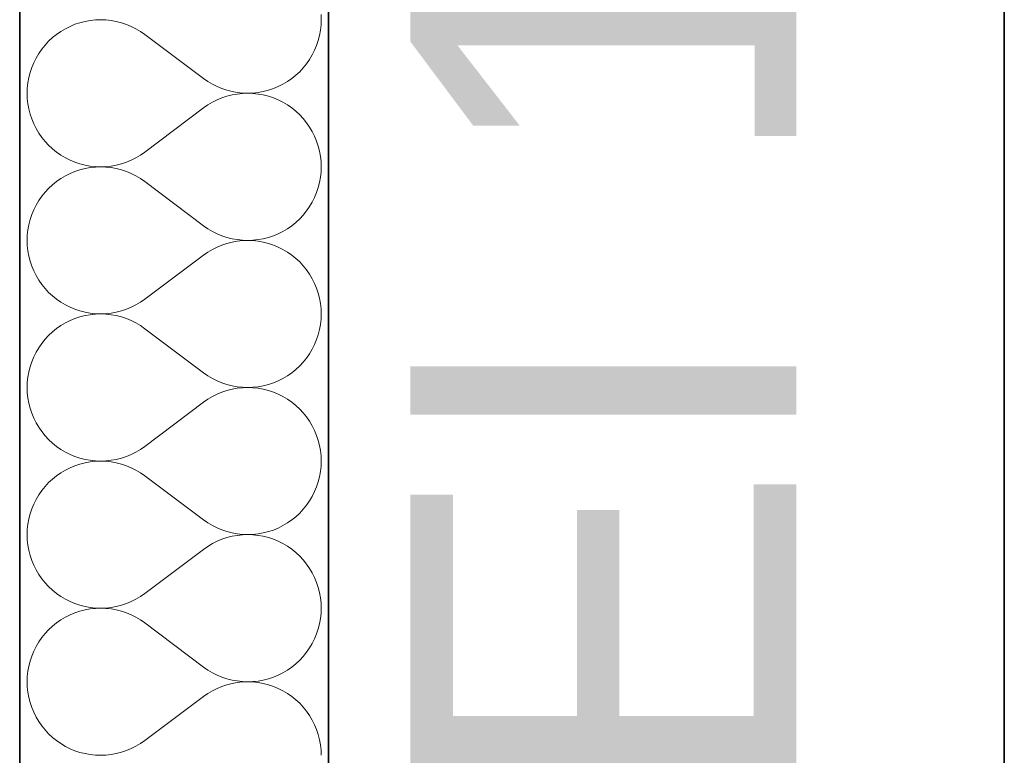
# Model space of a CAD drawing. Header units: millimetres. Extents: x -8078 to 234695, y -4319 to 602442.
# Tile 142 of 152: x 80170 to 80680, y 292676 to 293057. Entities that reach past the tile are written whole.
import ezdxf

# ---------------------------------------------------------------- set-up
doc = ezdxf.new("R2010")
doc.units = ezdxf.units.MM
doc.header["$MEASUREMENT"] = 0
for name, color, linetype in [('#podkład', 252, 'Continuous'), ('- A - ocieplenie', 7, 'Continuous'), ('Konstrukcja - Stropy', 7, 'Continuous'), ('Konstrukcja - Ściany zewnętrzne', 7, 'Continuous'), ('Opisy - Tekst', 7, 'Continuous')]:
    doc.layers.add(name, color=color, linetype=linetype)
doc.styles.add('MtXpl_Helvetica', font='txt', dxfattribs={"height": 0.2})

# ---------------------------------------------------------------- blocks, each defined once
blk = doc.blocks.new('UHYGFFFF')
at = {"layer": '- A - ocieplenie', "color": 252, "linetype": 'Continuous', "lineweight": 35, "ltscale": 100}
for p, q in [((19777.48, 396062.63), (19777.47, 388486.86)), ((19937.47, 388486.86), (19937.48, 396062.63))]:
    blk.add_line(p, q, dxfattribs=at)
at = {"layer": '- A - ocieplenie', "color": 252, "linetype": 'Continuous', "lineweight": 13, "ltscale": 100}
for p, q in [((19813.98, 393575.56), (19811.3, 393575.08)), ((19816.69, 393575.85), (19813.98, 393575.56)), ((19819.41, 393575.94), (19816.69, 393575.85)), ((19822.13, 393575.85), (19819.41, 393575.94)), ((19824.83, 393575.55), (19822.13, 393575.85)), ((19827.51, 393575.07), (19824.83, 393575.55)), ((19933.67, 393575.94), (19933.57, 393578.66)), ((19933.57, 393573.23), (19933.67, 393575.94)), ((19801.14, 393571.29), (19798.8, 393569.91)), ((19803.57, 393572.51), (19801.14, 393571.29)), ((19806.09, 393573.55), (19803.57, 393572.51)), ((19808.67, 393574.41), (19806.09, 393573.55)), ((19811.3, 393575.08), (19808.67, 393574.41)), ((19830.14, 393574.39), (19827.51, 393575.07)), ((19832.72, 393573.53), (19830.14, 393574.39)), ((19835.24, 393572.49), (19832.72, 393573.53)), ((19837.67, 393571.27), (19835.24, 393572.49)), ((19840.01, 393569.88), (19837.67, 393571.27)), ((19932.8, 393567.84), (19933.28, 393570.52)), ((19933.28, 393570.52), (19933.57, 393573.23)), ((19794.44, 393566.65), (19792.45, 393564.8)), ((19796.56, 393568.35), (19794.44, 393566.65)), ((19798.8, 393569.91), (19796.56, 393568.35)), ((19842.24, 393568.33), (19840.01, 393569.88)), ((19872.72, 393545.47), (19842.24, 393568.33)), ((19931.26, 393562.63), (19932.12, 393565.21)), ((19932.12, 393565.21), (19932.8, 393567.84)), ((19788.89, 393560.69), (19787.34, 393558.45)), ((19790.6, 393562.8), (19788.89, 393560.69)), ((19792.45, 393564.8), (19790.6, 393562.8)), ((19929, 393557.68), (19930.22, 393560.11)), ((19930.22, 393560.11), (19931.26, 393562.63)), ((19785.95, 393556.11), (19784.73, 393553.68)), ((19787.34, 393558.45), (19785.95, 393556.11)), ((19926.06, 393553.11), (19927.62, 393555.34)), ((19927.62, 393555.34), (19929, 393557.68)), ((19783.69, 393551.17), (19782.83, 393548.59)), ((19784.73, 393553.68), (19783.69, 393551.17)), ((19922.5, 393549), (19924.36, 393550.99)), ((19924.36, 393550.99), (19926.06, 393553.11)), ((19782.16, 393545.95), (19781.67, 393543.27)), ((19782.83, 393548.59), (19782.16, 393545.95)), ((19872.72, 393545.47), (19874.95, 393543.91)), ((19916.16, 393543.89), (19918.39, 393545.44)), ((19918.39, 393545.44), (19920.51, 393547.15)), ((19920.51, 393547.15), (19922.5, 393549)), ((19781.38, 393540.57), (19781.29, 393537.85)), ((19781.67, 393543.27), (19781.38, 393540.57)), ((19874.95, 393543.91), (19877.29, 393542.52)), ((19877.29, 393542.52), (19879.72, 393541.3)), ((19879.72, 393541.3), (19882.23, 393540.26)), ((19882.23, 393540.26), (19884.81, 393539.4)), ((19906.29, 393539.39), (19908.87, 393540.24)), ((19908.87, 393540.24), (19911.38, 393541.28)), ((19911.38, 393541.28), (19913.82, 393542.5)), ((19913.82, 393542.5), (19916.16, 393543.89)), ((19781.29, 393537.85), (19781.38, 393535.13)), ((19781.38, 393535.13), (19781.67, 393532.43)), ((19879.72, 393534.39), (19877.29, 393533.17)), ((19882.23, 393535.44), (19879.72, 393534.39)), ((19884.81, 393536.3), (19882.23, 393535.44)), ((19884.81, 393539.4), (19887.45, 393538.73)), ((19887.45, 393536.97), (19884.81, 393536.3)), ((19887.45, 393538.73), (19890.12, 393538.24)), ((19890.12, 393537.46), (19887.45, 393536.97)), ((19890.12, 393538.24), (19892.83, 393537.95)), ((19892.83, 393537.75), (19890.12, 393537.46)), ((19892.83, 393537.95), (19895.55, 393537.85)), ((19895.55, 393537.85), (19892.83, 393537.75)), ((19895.55, 393537.85), (19898.27, 393537.94)), ((19898.27, 393537.75), (19895.55, 393537.85)), ((19898.27, 393537.94), (19900.97, 393538.23)), ((19900.97, 393537.46), (19898.27, 393537.75)), ((19900.97, 393538.23), (19903.65, 393538.72)), ((19903.65, 393536.98), (19900.97, 393537.46)), ((19903.65, 393538.72), (19906.29, 393539.39)), ((19906.29, 393536.31), (19903.65, 393536.98)), ((19908.87, 393535.45), (19906.29, 393536.31)), ((19911.38, 393534.41), (19908.87, 393535.45)), ((19913.82, 393533.2), (19911.38, 393534.41)), ((19781.67, 393532.43), (19782.16, 393529.75)), ((19782.16, 393529.75), (19782.83, 393527.11)), ((19872.72, 393530.23), (19842.24, 393507.37)), ((19874.95, 393531.78), (19872.72, 393530.23)), ((19877.29, 393533.17), (19874.95, 393531.78)), ((19916.16, 393531.81), (19913.82, 393533.2)), ((19918.39, 393530.26), (19916.16, 393531.81)), ((19920.51, 393528.55), (19918.39, 393530.26)), ((19782.83, 393527.11), (19783.69, 393524.53)), ((19783.69, 393524.53), (19784.73, 393522.02)), ((19922.5, 393526.7), (19920.51, 393528.55)), ((19924.36, 393524.71), (19922.5, 393526.7)), ((19926.06, 393522.59), (19924.36, 393524.71)), ((19784.73, 393522.02), (19785.95, 393519.59)), ((19785.95, 393519.59), (19787.34, 393517.25)), ((19927.62, 393520.36), (19926.06, 393522.59)), ((19929, 393518.02), (19927.62, 393520.36)), ((19787.34, 393517.25), (19788.89, 393515.01)), ((19788.89, 393515.01), (19790.6, 393512.89)), ((19930.22, 393515.59), (19929, 393518.02)), ((19931.26, 393513.07), (19930.22, 393515.59)), ((19790.6, 393512.89), (19792.45, 393510.9)), ((19792.45, 393510.9), (19794.44, 393509.05)), ((19794.44, 393509.05), (19796.56, 393507.34)), ((19932.12, 393510.49), (19931.26, 393513.07)), ((19932.8, 393507.86), (19932.12, 393510.49)), ((19796.56, 393507.34), (19798.8, 393505.79)), ((19798.8, 393505.79), (19801.14, 393504.41)), ((19801.14, 393504.41), (19803.57, 393503.19)), ((19835.24, 393503.21), (19837.67, 393504.43)), ((19837.67, 393504.43), (19840.01, 393505.82)), ((19840.01, 393505.82), (19842.24, 393507.37)), ((19933.28, 393505.18), (19932.8, 393507.86)), ((19933.57, 393502.47), (19933.28, 393505.18)), ((19803.57, 393503.19), (19806.09, 393502.15)), ((19806.09, 393502.15), (19808.67, 393501.29)), ((19808.67, 393501.29), (19811.3, 393500.62)), ((19811.3, 393498.89), (19808.67, 393498.22)), ((19811.3, 393500.62), (19813.98, 393500.14)), ((19813.98, 393499.37), (19811.3, 393498.89)), ((19813.98, 393500.14), (19816.69, 393499.85)), ((19816.69, 393499.66), (19813.98, 393499.37)), ((19816.69, 393499.85), (19819.41, 393499.75)), ((19819.41, 393499.75), (19816.69, 393499.66)), ((19819.41, 393499.75), (19822.13, 393499.85)), ((19822.13, 393499.66), (19819.41, 393499.75)), ((19822.13, 393499.85), (19824.83, 393500.15)), ((19824.83, 393499.36), (19822.13, 393499.66)), ((19824.83, 393500.15), (19827.51, 393500.63)), ((19827.51, 393498.88), (19824.83, 393499.36)), ((19827.51, 393500.63), (19830.14, 393501.31)), ((19830.14, 393498.2), (19827.51, 393498.88)), ((19830.14, 393501.31), (19832.72, 393502.17)), ((19832.72, 393502.17), (19835.24, 393503.21)), ((19933.67, 393499.75), (19933.57, 393502.47)), ((19933.57, 393497.04), (19933.67, 393499.75)), ((19798.8, 393493.72), (19796.56, 393492.16)), ((19801.14, 393495.1), (19798.8, 393493.72)), ((19803.57, 393496.32), (19801.14, 393495.1)), ((19806.09, 393497.36), (19803.57, 393496.32)), ((19808.67, 393498.22), (19806.09, 393497.36)), ((19832.72, 393497.34), (19830.14, 393498.2)), ((19835.24, 393496.3), (19832.72, 393497.34)), ((19837.67, 393495.08), (19835.24, 393496.3)), ((19840.01, 393493.69), (19837.67, 393495.08)), ((19842.24, 393492.14), (19840.01, 393493.69)), ((19932.8, 393491.65), (19933.28, 393494.33)), ((19933.28, 393494.33), (19933.57, 393497.04)), ((19792.45, 393488.6), (19790.6, 393486.61)), ((19794.44, 393490.46), (19792.45, 393488.6)), ((19796.56, 393492.16), (19794.44, 393490.46)), ((19872.72, 393469.28), (19842.24, 393492.14)), ((19931.26, 393486.44), (19932.12, 393489.02)), ((19932.12, 393489.02), (19932.8, 393491.65)), ((19788.89, 393484.5), (19787.34, 393482.26)), ((19790.6, 393486.61), (19788.89, 393484.5)), ((19929, 393481.49), (19930.22, 393483.92)), ((19930.22, 393483.92), (19931.26, 393486.44)), ((19785.95, 393479.92), (19784.73, 393477.49)), ((19787.34, 393482.26), (19785.95, 393479.92)), ((19926.06, 393476.92), (19927.62, 393479.15)), ((19927.62, 393479.15), (19929, 393481.49)), ((19783.69, 393474.98), (19782.83, 393472.4)), ((19784.73, 393477.49), (19783.69, 393474.98)), ((19922.5, 393472.81), (19924.36, 393474.8)), ((19924.36, 393474.8), (19926.06, 393476.92)), ((19782.16, 393469.76), (19781.67, 393467.08)), ((19782.83, 393472.4), (19782.16, 393469.76)), ((19872.72, 393469.28), (19874.95, 393467.72)), ((19916.16, 393467.7), (19918.39, 393469.25)), ((19918.39, 393469.25), (19920.51, 393470.95)), ((19920.51, 393470.95), (19922.5, 393472.81)), ((19781.38, 393464.38), (19781.29, 393461.66)), ((19781.67, 393467.08), (19781.38, 393464.38)), ((19874.95, 393467.72), (19877.29, 393466.33)), ((19877.29, 393466.33), (19879.72, 393465.11)), ((19879.72, 393465.11), (19882.23, 393464.07)), ((19882.23, 393464.07), (19884.81, 393463.21)), ((19884.81, 393463.21), (19887.45, 393462.54)), ((19903.65, 393462.52), (19906.29, 393463.2)), ((19906.29, 393463.2), (19908.87, 393464.05)), ((19908.87, 393464.05), (19911.38, 393465.09)), ((19911.38, 393465.09), (19913.82, 393466.31)), ((19913.82, 393466.31), (19916.16, 393467.7)), ((19781.29, 393461.66), (19781.38, 393458.94)), ((19781.38, 393458.94), (19781.67, 393456.24)), ((19879.72, 393458.2), (19877.29, 393456.98)), ((19882.23, 393459.25), (19879.72, 393458.2)), ((19884.81, 393460.11), (19882.23, 393459.25)), ((19887.45, 393460.78), (19884.81, 393460.11)), ((19887.45, 393462.54), (19890.12, 393462.05)), ((19890.12, 393461.27), (19887.45, 393460.78)), ((19890.12, 393462.05), (19892.83, 393461.76)), ((19892.83, 393461.56), (19890.12, 393461.27)), ((19892.83, 393461.76), (19895.55, 393461.66)), ((19895.55, 393461.66), (19892.83, 393461.56)), ((19895.55, 393461.66), (19898.27, 393461.75)), ((19898.27, 393461.56), (19895.55, 393461.66)), ((19898.27, 393461.75), (19900.97, 393462.04)), ((19900.97, 393461.27), (19898.27, 393461.56)), ((19900.97, 393462.04), (19903.65, 393462.52)), ((19903.65, 393460.79), (19900.97, 393461.27)), ((19906.29, 393460.12), (19903.65, 393460.79)), ((19908.87, 393459.26), (19906.29, 393460.12)), ((19911.38, 393458.22), (19908.87, 393459.26)), ((19913.82, 393457.01), (19911.38, 393458.22)), ((19781.67, 393456.24), (19782.16, 393453.56)), ((19782.16, 393453.56), (19782.83, 393450.92)), ((19872.72, 393454.04), (19842.24, 393431.18)), ((19874.95, 393455.59), (19872.72, 393454.04)), ((19877.29, 393456.98), (19874.95, 393455.59)), ((19916.16, 393455.62), (19913.82, 393457.01)), ((19918.39, 393454.07), (19916.16, 393455.62)), ((19920.51, 393452.36), (19918.39, 393454.07)), ((19782.83, 393450.92), (19783.69, 393448.34)), ((19783.69, 393448.34), (19784.73, 393445.83)), ((19922.5, 393450.51), (19920.51, 393452.36)), ((19924.36, 393448.52), (19922.5, 393450.51)), ((19926.06, 393446.4), (19924.36, 393448.52)), ((19784.73, 393445.83), (19785.95, 393443.39)), ((19785.95, 393443.39), (19787.34, 393441.06)), ((19927.62, 393444.17), (19926.06, 393446.4)), ((19929, 393441.83), (19927.62, 393444.17)), ((19787.34, 393441.06), (19788.89, 393438.82)), ((19788.89, 393438.82), (19790.6, 393436.7)), ((19930.22, 393439.39), (19929, 393441.83)), ((19931.26, 393436.88), (19930.22, 393439.39)), ((19790.6, 393436.7), (19792.45, 393434.71)), ((19792.45, 393434.71), (19794.44, 393432.86)), ((19794.44, 393432.86), (19796.56, 393431.15)), ((19932.12, 393434.3), (19931.26, 393436.88)), ((19932.8, 393431.66), (19932.12, 393434.3)), ((19796.56, 393431.15), (19798.8, 393429.6)), ((19798.8, 393429.6), (19801.14, 393428.22)), ((19801.14, 393428.22), (19803.57, 393427)), ((19835.24, 393427.02), (19837.67, 393428.24)), ((19837.67, 393428.24), (19840.01, 393429.63)), ((19840.01, 393429.63), (19842.24, 393431.18)), ((19933.28, 393428.99), (19932.8, 393431.66)), ((19933.57, 393426.28), (19933.28, 393428.99)), ((19803.57, 393427), (19806.09, 393425.96)), ((19806.09, 393425.96), (19808.67, 393425.1)), ((19808.67, 393425.1), (19811.3, 393424.43)), ((19811.3, 393422.7), (19808.67, 393422.03)), ((19811.3, 393424.43), (19813.98, 393423.95)), ((19813.98, 393423.18), (19811.3, 393422.7)), ((19813.98, 393423.95), (19816.69, 393423.66)), ((19816.69, 393423.47), (19813.98, 393423.18)), ((19816.69, 393423.66), (19819.41, 393423.56)), ((19819.41, 393423.56), (19816.69, 393423.47)), ((19819.41, 393423.56), (19822.13, 393423.66)), ((19822.13, 393423.46), (19819.41, 393423.56)), ((19822.13, 393423.66), (19824.83, 393423.96)), ((19824.83, 393423.17), (19822.13, 393423.46)), ((19824.83, 393423.96), (19827.51, 393424.44)), ((19827.51, 393422.69), (19824.83, 393423.17)), ((19827.51, 393424.44), (19830.14, 393425.11)), ((19830.14, 393422.01), (19827.51, 393422.69)), ((19830.14, 393425.11), (19832.72, 393425.98)), ((19832.72, 393425.98), (19835.24, 393427.02)), ((19933.67, 393423.56), (19933.57, 393426.28)), ((19933.57, 393420.84), (19933.67, 393423.56)), ((19798.8, 393417.52), (19796.56, 393415.97)), ((19801.14, 393418.91), (19798.8, 393417.52)), ((19803.57, 393420.13), (19801.14, 393418.91)), ((19806.09, 393421.17), (19803.57, 393420.13)), ((19808.67, 393422.03), (19806.09, 393421.17)), ((19832.72, 393421.15), (19830.14, 393422.01)), ((19835.24, 393420.11), (19832.72, 393421.15)), ((19837.67, 393418.89), (19835.24, 393420.11)), ((19840.01, 393417.5), (19837.67, 393418.89)), ((19842.24, 393415.94), (19840.01, 393417.5)), ((19932.8, 393415.46), (19933.28, 393418.14)), ((19933.28, 393418.14), (19933.57, 393420.84)), ((19792.45, 393412.41), (19790.6, 393410.42)), ((19794.44, 393414.27), (19792.45, 393412.41)), ((19796.56, 393415.97), (19794.44, 393414.27)), ((19872.72, 393393.09), (19842.24, 393415.94)), ((19931.26, 393410.25), (19932.12, 393412.83)), ((19932.12, 393412.83), (19932.8, 393415.46)), ((19788.89, 393408.31), (19787.34, 393406.07)), ((19790.6, 393410.42), (19788.89, 393408.31)), ((19929, 393405.3), (19930.22, 393407.73)), ((19930.22, 393407.73), (19931.26, 393410.25)), ((19785.95, 393403.73), (19784.73, 393401.3)), ((19787.34, 393406.07), (19785.95, 393403.73)), ((19926.06, 393400.73), (19927.62, 393402.96)), ((19927.62, 393402.96), (19929, 393405.3)), ((19783.69, 393398.79), (19782.83, 393396.21)), ((19784.73, 393401.3), (19783.69, 393398.79)), ((19920.51, 393394.76), (19922.5, 393396.62)), ((19922.5, 393396.62), (19924.36, 393398.61)), ((19924.36, 393398.61), (19926.06, 393400.73)), ((19782.16, 393393.57), (19781.67, 393390.89)), ((19782.83, 393396.21), (19782.16, 393393.57)), ((19872.72, 393393.09), (19874.95, 393391.53)), ((19874.95, 393391.53), (19877.29, 393390.14)), ((19916.16, 393391.51), (19918.39, 393393.06)), ((19918.39, 393393.06), (19920.51, 393394.76)), ((19781.38, 393388.19), (19781.29, 393385.47)), ((19781.67, 393390.89), (19781.38, 393388.19)), ((19877.29, 393390.14), (19879.72, 393388.92)), ((19879.72, 393388.92), (19882.23, 393387.88)), ((19882.23, 393387.88), (19884.81, 393387.02)), ((19884.81, 393387.02), (19887.45, 393386.34)), ((19903.65, 393386.33), (19906.29, 393387.01)), ((19906.29, 393387.01), (19908.87, 393387.86)), ((19908.87, 393387.86), (19911.38, 393388.9)), ((19911.38, 393388.9), (19913.82, 393390.12)), ((19913.82, 393390.12), (19916.16, 393391.51)), ((19781.29, 393385.47), (19781.38, 393382.75)), ((19781.38, 393382.75), (19781.67, 393380.04)), ((19879.72, 393382.01), (19877.29, 393380.79)), ((19882.23, 393383.06), (19879.72, 393382.01)), ((19884.81, 393383.92), (19882.23, 393383.06)), ((19887.45, 393384.59), (19884.81, 393383.92)), ((19887.45, 393386.34), (19890.12, 393385.86)), ((19890.12, 393385.08), (19887.45, 393384.59)), ((19890.12, 393385.86), (19892.83, 393385.57)), ((19892.83, 393385.37), (19890.12, 393385.08)), ((19892.83, 393385.57), (19895.55, 393385.47)), ((19895.55, 393385.47), (19892.83, 393385.37)), ((19895.55, 393385.47), (19898.27, 393385.56)), ((19898.27, 393385.37), (19895.55, 393385.47)), ((19898.27, 393385.56), (19900.97, 393385.85)), ((19900.97, 393385.08), (19898.27, 393385.37)), ((19900.97, 393385.85), (19903.65, 393386.33)), ((19903.65, 393384.6), (19900.97, 393385.08)), ((19906.29, 393383.93), (19903.65, 393384.6)), ((19908.87, 393383.07), (19906.29, 393383.93)), ((19911.38, 393382.03), (19908.87, 393383.07)), ((19913.82, 393380.82), (19911.38, 393382.03)), ((19781.67, 393380.04), (19782.16, 393377.37)), ((19782.16, 393377.37), (19782.83, 393374.73)), ((19872.72, 393377.85), (19842.24, 393354.99)), ((19874.95, 393379.4), (19872.72, 393377.85)), ((19877.29, 393380.79), (19874.95, 393379.4)), ((19916.16, 393379.43), (19913.82, 393380.82)), ((19918.39, 393377.88), (19916.16, 393379.43)), ((19920.51, 393376.17), (19918.39, 393377.88)), ((19782.83, 393374.73), (19783.69, 393372.15)), ((19783.69, 393372.15), (19784.73, 393369.64)), ((19922.5, 393374.32), (19920.51, 393376.17)), ((19924.36, 393372.33), (19922.5, 393374.32)), ((19926.06, 393370.21), (19924.36, 393372.33)), ((19784.73, 393369.64), (19785.95, 393367.2)), ((19785.95, 393367.2), (19787.34, 393364.87)), ((19927.62, 393367.98), (19926.06, 393370.21)), ((19929, 393365.64), (19927.62, 393367.98)), ((19787.34, 393364.87), (19788.89, 393362.63)), ((19788.89, 393362.63), (19790.6, 393360.51)), ((19930.22, 393363.2), (19929, 393365.64)), ((19931.26, 393360.69), (19930.22, 393363.2)), ((19790.6, 393360.51), (19792.45, 393358.52)), ((19792.45, 393358.52), (19794.44, 393356.67)), ((19794.44, 393356.67), (19796.56, 393354.96)), ((19932.12, 393358.11), (19931.26, 393360.69)), ((19932.8, 393355.47), (19932.12, 393358.11)), ((19796.56, 393354.96), (19798.8, 393353.41)), ((19798.8, 393353.41), (19801.14, 393352.03)), ((19801.14, 393352.03), (19803.57, 393350.81)), ((19803.57, 393350.81), (19806.09, 393349.77)), ((19832.72, 393349.79), (19835.24, 393350.83)), ((19835.24, 393350.83), (19837.67, 393352.05)), ((19837.67, 393352.05), (19840.01, 393353.44)), ((19840.01, 393353.44), (19842.24, 393354.99)), ((19933.28, 393352.8), (19932.8, 393355.47)), ((19933.57, 393350.09), (19933.28, 393352.8)), ((19806.09, 393349.77), (19808.67, 393348.91)), ((19808.67, 393345.84), (19806.09, 393344.98)), ((19808.67, 393348.91), (19811.3, 393348.24)), ((19811.3, 393346.51), (19808.67, 393345.84)), ((19811.3, 393348.24), (19813.98, 393347.76)), ((19813.98, 393346.99), (19811.3, 393346.51)), ((19813.98, 393347.76), (19816.69, 393347.47)), ((19816.69, 393347.28), (19813.98, 393346.99)), ((19816.69, 393347.47), (19819.41, 393347.37)), ((19819.41, 393347.37), (19816.69, 393347.28)), ((19819.41, 393347.37), (19822.13, 393347.47)), ((19822.13, 393347.27), (19819.41, 393347.37)), ((19822.13, 393347.47), (19824.83, 393347.76)), ((19824.83, 393346.98), (19822.13, 393347.27)), ((19824.83, 393347.76), (19827.51, 393348.25)), ((19827.51, 393346.5), (19824.83, 393346.98)), ((19827.51, 393348.25), (19830.14, 393348.92)), ((19830.14, 393345.82), (19827.51, 393346.5)), ((19830.14, 393348.92), (19832.72, 393349.79)), ((19832.72, 393344.96), (19830.14, 393345.82)), ((19933.67, 393347.37), (19933.57, 393350.09)), ((19933.57, 393344.65), (19933.67, 393347.37)), ((19798.8, 393341.33), (19796.56, 393339.78)), ((19801.14, 393342.72), (19798.8, 393341.33)), ((19803.57, 393343.94), (19801.14, 393342.72)), ((19806.09, 393344.98), (19803.57, 393343.94)), ((19835.24, 393343.92), (19832.72, 393344.96)), ((19837.67, 393342.7), (19835.24, 393343.92)), ((19840.01, 393341.31), (19837.67, 393342.7)), ((19842.24, 393339.75), (19840.01, 393341.31)), ((19932.8, 393339.27), (19933.28, 393341.95)), ((19933.28, 393341.95), (19933.57, 393344.65)), ((19792.45, 393336.22), (19790.6, 393334.23)), ((19794.44, 393338.08), (19792.45, 393336.22)), ((19796.56, 393339.78), (19794.44, 393338.08)), ((19872.72, 393316.9), (19842.24, 393339.75)), ((19931.26, 393334.05), (19932.12, 393336.64)), ((19932.12, 393336.64), (19932.8, 393339.27)), ((19788.89, 393332.12), (19787.34, 393329.88)), ((19790.6, 393334.23), (19788.89, 393332.12)), ((19929, 393329.11), (19930.22, 393331.54)), ((19930.22, 393331.54), (19931.26, 393334.05)), ((19785.95, 393327.54), (19784.73, 393325.11)), ((19787.34, 393329.88), (19785.95, 393327.54)), ((19926.06, 393324.54), (19927.62, 393326.77)), ((19927.62, 393326.77), (19929, 393329.11)), ((19783.69, 393322.6), (19782.83, 393320.01)), ((19784.73, 393325.11), (19783.69, 393322.6)), ((19920.51, 393318.57), (19922.5, 393320.43)), ((19922.5, 393320.43), (19924.36, 393322.42)), ((19924.36, 393322.42), (19926.06, 393324.54)), ((19782.16, 393317.38), (19781.67, 393314.7)), ((19782.83, 393320.01), (19782.16, 393317.38)), ((19872.72, 393316.9), (19874.95, 393315.34)), ((19874.95, 393315.34), (19877.29, 393313.95)), ((19913.82, 393313.93), (19916.16, 393315.32)), ((19916.16, 393315.32), (19918.39, 393316.87)), ((19918.39, 393316.87), (19920.51, 393318.57)), ((19781.38, 393312), (19781.29, 393309.28)), ((19781.67, 393314.7), (19781.38, 393312)), ((19877.29, 393313.95), (19879.72, 393312.73)), ((19879.72, 393312.73), (19882.23, 393311.69)), ((19882.23, 393311.69), (19884.81, 393310.83)), ((19884.81, 393310.83), (19887.45, 393310.15)), ((19887.45, 393310.15), (19890.12, 393309.67)), ((19900.97, 393309.66), (19903.65, 393310.14)), ((19903.65, 393310.14), (19906.29, 393310.82)), ((19906.29, 393310.82), (19908.87, 393311.67)), ((19908.87, 393311.67), (19911.38, 393312.71)), ((19911.38, 393312.71), (19913.82, 393313.93)), ((19781.29, 393309.28), (19781.38, 393306.56)), ((19781.38, 393306.56), (19781.67, 393303.85)), ((19879.72, 393305.82), (19877.29, 393304.6)), ((19882.23, 393306.87), (19879.72, 393305.82)), ((19884.81, 393307.73), (19882.23, 393306.87)), ((19887.45, 393308.4), (19884.81, 393307.73)), ((19890.12, 393308.89), (19887.45, 393308.4)), ((19890.12, 393309.67), (19892.83, 393309.38)), ((19892.83, 393309.18), (19890.12, 393308.89)), ((19892.83, 393309.38), (19895.55, 393309.28)), ((19895.55, 393309.28), (19892.83, 393309.18)), ((19895.55, 393309.28), (19898.27, 393309.37)), ((19898.27, 393309.18), (19895.55, 393309.28)), ((19898.27, 393309.37), (19900.97, 393309.66)), ((19900.97, 393308.89), (19898.27, 393309.18)), ((19903.65, 393308.41), (19900.97, 393308.89)), ((19906.29, 393307.74), (19903.65, 393308.41)), ((19908.87, 393306.88), (19906.29, 393307.74)), ((19911.38, 393305.84), (19908.87, 393306.88)), ((19913.82, 393304.63), (19911.38, 393305.84)), ((19781.67, 393303.85), (19782.16, 393301.18)), ((19782.16, 393301.18), (19782.83, 393298.54)), ((19872.72, 393301.66), (19842.24, 393278.8)), ((19874.95, 393303.21), (19872.72, 393301.66)), ((19877.29, 393304.6), (19874.95, 393303.21)), ((19916.16, 393303.24), (19913.82, 393304.63)), ((19918.39, 393301.69), (19916.16, 393303.24)), ((19920.51, 393299.98), (19918.39, 393301.69)), ((19922.5, 393298.13), (19920.51, 393299.98)), ((19782.83, 393298.54), (19783.69, 393295.96)), ((19783.69, 393295.96), (19784.73, 393293.45)), ((19924.36, 393296.14), (19922.5, 393298.13)), ((19926.06, 393294.02), (19924.36, 393296.14)), ((19784.73, 393293.45), (19785.95, 393291.01)), ((19785.95, 393291.01), (19787.34, 393288.67)), ((19927.62, 393291.79), (19926.06, 393294.02)), ((19929, 393289.45), (19927.62, 393291.79)), ((19787.34, 393288.67), (19788.89, 393286.44)), ((19788.89, 393286.44), (19790.6, 393284.32)), ((19930.22, 393287.01), (19929, 393289.45)), ((19931.26, 393284.5), (19930.22, 393287.01)), ((19932.12, 393281.92), (19931.26, 393284.5)), ((19790.6, 393284.32), (19792.45, 393282.33)), ((19792.45, 393282.33), (19794.44, 393280.48)), ((19794.44, 393280.48), (19796.56, 393278.77)), ((19932.8, 393279.28), (19932.12, 393281.92)), ((19796.56, 393278.77), (19798.8, 393277.22)), ((19798.8, 393277.22), (19801.14, 393275.83)), ((19801.14, 393275.83), (19803.57, 393274.62)), ((19803.57, 393274.62), (19806.09, 393273.58)), ((19832.72, 393273.6), (19835.24, 393274.64)), ((19835.24, 393274.64), (19837.67, 393275.86)), ((19837.67, 393275.86), (19840.01, 393277.25)), ((19840.01, 393277.25), (19842.24, 393278.8)), ((19933.28, 393276.61), (19932.8, 393279.28)), ((19933.57, 393273.9), (19933.28, 393276.61)), ((19806.09, 393273.58), (19808.67, 393272.72)), ((19808.67, 393269.65), (19806.09, 393268.79)), ((19808.67, 393272.72), (19811.3, 393272.05)), ((19811.3, 393270.32), (19808.67, 393269.65)), ((19811.3, 393272.05), (19813.98, 393271.57)), ((19813.98, 393270.8), (19811.3, 393270.32)), ((19813.98, 393271.57), (19816.69, 393271.28)), ((19816.69, 393271.09), (19813.98, 393270.8)), ((19816.69, 393271.28), (19819.41, 393271.18)), ((19819.41, 393271.18), (19816.69, 393271.09)), ((19819.41, 393271.18), (19822.13, 393271.28)), ((19822.13, 393271.08), (19819.41, 393271.18)), ((19822.13, 393271.28), (19824.83, 393271.57)), ((19824.83, 393270.79), (19822.13, 393271.08)), ((19824.83, 393271.57), (19827.51, 393272.06)), ((19827.51, 393270.31), (19824.83, 393270.79)), ((19827.51, 393272.06), (19830.14, 393272.73)), ((19830.14, 393269.63), (19827.51, 393270.31)), ((19830.14, 393272.73), (19832.72, 393273.6)), ((19832.72, 393268.77), (19830.14, 393269.63)), ((19933.67, 393271.18), (19933.57, 393273.9)), ((19933.57, 393268.46), (19933.67, 393271.18)), ((19798.8, 393265.14), (19796.56, 393263.59)), ((19801.14, 393266.53), (19798.8, 393265.14)), ((19803.57, 393267.75), (19801.14, 393266.53)), ((19806.09, 393268.79), (19803.57, 393267.75)), ((19835.24, 393267.73), (19832.72, 393268.77)), ((19837.67, 393266.51), (19835.24, 393267.73)), ((19840.01, 393265.12), (19837.67, 393266.51)), ((19842.24, 393263.56), (19840.01, 393265.12)), ((19932.8, 393263.08), (19933.28, 393265.76)), ((19933.28, 393265.76), (19933.57, 393268.46)), ((19792.45, 393260.03), (19790.6, 393258.04)), ((19794.44, 393261.89), (19792.45, 393260.03)), ((19796.56, 393263.59), (19794.44, 393261.89)), ((19872.72, 393240.71), (19842.24, 393263.56)), ((19931.26, 393257.86), (19932.12, 393260.45)), ((19932.12, 393260.45), (19932.8, 393263.08)), ((19788.89, 393255.93), (19787.34, 393253.69)), ((19790.6, 393258.04), (19788.89, 393255.93)), ((19929, 393252.92), (19930.22, 393255.35)), ((19930.22, 393255.35), (19931.26, 393257.86)), ((19784.73, 393248.92), (19783.69, 393246.41)), ((19785.95, 393251.35), (19784.73, 393248.92)), ((19787.34, 393253.69), (19785.95, 393251.35)), ((19926.06, 393248.34), (19927.62, 393250.58)), ((19927.62, 393250.58), (19929, 393252.92)), ((19782.83, 393243.82), (19782.16, 393241.19)), ((19783.69, 393246.41), (19782.83, 393243.82)), ((19920.51, 393242.38), (19922.5, 393244.24)), ((19922.5, 393244.24), (19924.36, 393246.23)), ((19924.36, 393246.23), (19926.06, 393248.34)), ((19781.67, 393238.51), (19781.38, 393235.81)), ((19782.16, 393241.19), (19781.67, 393238.51)), ((19872.72, 393240.71), (19874.95, 393239.15)), ((19874.95, 393239.15), (19877.29, 393237.76)), ((19913.82, 393237.74), (19916.16, 393239.13)), ((19916.16, 393239.13), (19918.39, 393240.68)), ((19918.39, 393240.68), (19920.51, 393242.38)), ((19781.38, 393235.81), (19781.29, 393233.09)), ((19877.29, 393237.76), (19879.72, 393236.54)), ((19879.72, 393236.54), (19882.23, 393235.5)), ((19882.23, 393235.5), (19884.81, 393234.64)), ((19884.81, 393234.64), (19887.45, 393233.96)), ((19887.45, 393233.96), (19890.12, 393233.48)), ((19890.12, 393233.48), (19892.83, 393233.19)), ((19898.27, 393233.18), (19900.97, 393233.47)), ((19900.97, 393233.47), (19903.65, 393233.95)), ((19903.65, 393233.95), (19906.29, 393234.62)), ((19906.29, 393234.62), (19908.87, 393235.48)), ((19908.87, 393235.48), (19911.38, 393236.52)), ((19911.38, 393236.52), (19913.82, 393237.74)), ((19781.29, 393233.09), (19781.38, 393230.37)), ((19781.38, 393230.37), (19781.67, 393227.66)), ((19877.29, 393228.41), (19874.95, 393227.02)), ((19879.72, 393229.63), (19877.29, 393228.41)), ((19882.23, 393230.67), (19879.72, 393229.63)), ((19884.81, 393231.54), (19882.23, 393230.67)), ((19887.45, 393232.21), (19884.81, 393231.54)), ((19890.12, 393232.7), (19887.45, 393232.21)), ((19892.83, 393232.99), (19890.12, 393232.7)), ((19892.83, 393233.19), (19895.55, 393233.09)), ((19895.55, 393233.09), (19892.83, 393232.99)), ((19895.55, 393233.09), (19898.27, 393233.18)), ((19898.27, 393232.99), (19895.55, 393233.09)), ((19900.97, 393232.7), (19898.27, 393232.99)), ((19903.65, 393232.22), (19900.97, 393232.7)), ((19906.29, 393231.55), (19903.65, 393232.22)), ((19908.87, 393230.69), (19906.29, 393231.55)), ((19911.38, 393229.65), (19908.87, 393230.69)), ((19913.82, 393228.44), (19911.38, 393229.65)), ((19916.16, 393227.05), (19913.82, 393228.44)), ((19781.67, 393227.66), (19782.16, 393224.99)), ((19782.16, 393224.99), (19782.83, 393222.35)), ((19872.72, 393225.47), (19842.24, 393202.61)), ((19874.95, 393227.02), (19872.72, 393225.47)), ((19918.39, 393225.5), (19916.16, 393227.05)), ((19920.51, 393223.79), (19918.39, 393225.5)), ((19922.5, 393221.94), (19920.51, 393223.79)), ((19782.83, 393222.35), (19783.69, 393219.77)), ((19783.69, 393219.77), (19784.73, 393217.26)), ((19924.36, 393219.95), (19922.5, 393221.94)), ((19926.06, 393217.83), (19924.36, 393219.95)), ((19784.73, 393217.26), (19785.95, 393214.82)), ((19785.95, 393214.82), (19787.34, 393212.48)), ((19927.62, 393215.6), (19926.06, 393217.83)), ((19929, 393213.26), (19927.62, 393215.6)), ((19930.22, 393210.82), (19929, 393213.26)), ((19787.34, 393212.48), (19788.89, 393210.25)), ((19788.89, 393210.25), (19790.6, 393208.13)), ((19790.6, 393208.13), (19792.45, 393206.14)), ((19931.26, 393208.31), (19930.22, 393210.82)), ((19932.12, 393205.73), (19931.26, 393208.31)), ((19792.45, 393206.14), (19794.44, 393204.29)), ((19794.44, 393204.29), (19796.56, 393202.58)), ((19932.8, 393203.09), (19932.12, 393205.73)), ((19933.28, 393200.42), (19932.8, 393203.09)), ((19796.56, 393202.58), (19798.8, 393201.03)), ((19798.8, 393201.03), (19801.14, 393199.64)), ((19801.14, 393199.64), (19803.57, 393198.43)), ((19803.57, 393198.43), (19806.09, 393197.39)), ((19832.72, 393197.4), (19835.24, 393198.45)), ((19835.24, 393198.45), (19837.67, 393199.67)), ((19837.67, 393199.67), (19840.01, 393201.06)), ((19840.01, 393201.06), (19842.24, 393202.61)), ((19933.57, 393197.71), (19933.28, 393200.42)), ((19933.67, 393194.99), (19933.57, 393197.71)), ((19806.09, 393197.39), (19808.67, 393196.53)), ((19808.67, 393196.53), (19811.3, 393195.86)), ((19811.3, 393195.86), (19813.98, 393195.38)), ((19813.98, 393195.38), (19816.69, 393195.09)), ((19816.69, 393195.09), (19819.41, 393194.99)), ((19819.41, 393194.99), (19822.13, 393195.09)), ((19822.13, 393195.09), (19824.83, 393195.38)), ((19824.83, 393195.38), (19827.51, 393195.87)), ((19827.51, 393195.87), (19830.14, 393196.54)), ((19830.14, 393196.54), (19832.72, 393197.4))]:
    blk.add_line(p, q, dxfattribs=at)
at = {"layer": 'Konstrukcja - Stropy', "color": 252, "linetype": 'Continuous', "lineweight": 13, "ltscale": 100}
blk.add_line((19937.48, 388030.59), (19937.48, 395682.67), dxfattribs=at)
blk.add_line((19937.48, 388030.59), (19937.48, 395682.67), dxfattribs=at)
at = {"layer": 'Konstrukcja - Ściany zewnętrzne', "color": 252, "linetype": 'Continuous', "lineweight": 35, "ltscale": 100}
for p, q in [((19937.47, 395912.63), (19937.47, 392989.67)), ((20287.47, 392989.67), (20287.47, 395912.63))]:
    blk.add_line(p, q, dxfattribs=at)
at = {"layer": 'Opisy - Tekst', "color": 252, "linetype": 'Continuous', "lineweight": 13, "style": 'MtXpl_Helvetica'}
blk.add_text('EI 120', height=200, rotation=90, dxfattribs=at).set_placement((20179.82, 393168.41))

msp = doc.modelspace()

# ---------------------------------------------------------------- block references
at = {"layer": '#podkład'}
msp.add_blockref('UHYGFFFF', (60392.7, -100518.68), dxfattribs=at)

doc.saveas('drawing.dxf')
